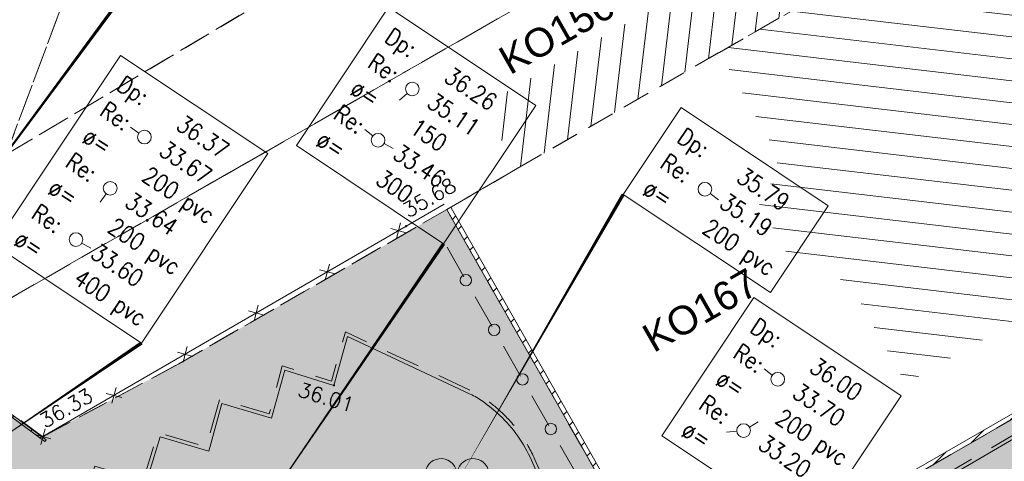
# Model space of a CAD drawing. Header units: metres. Extents: x 1711737 to 1712435, y 9275977 to 9276516.
# Tile 27 of 33: x 1712017 to 1712060, y 9276224 to 9276243. Entities that reach past the tile are written whole.
import ezdxf
from ezdxf.enums import TextEntityAlignment as Align

# ---------------------------------------------------------------- set-up
doc = ezdxf.new("R2010")
doc.units = ezdxf.units.M
doc.header["$LTSCALE"] = 5
doc.header["$PDMODE"] = 32
doc.header["$PDSIZE"] = 0.05
doc.linetypes.add('Chemin', pattern=[0.5, 0.3, -0.2])
doc.linetypes.add('Parcelle', pattern=[1.2, 0.8, -0.4])
doc.layers.get('0').update_dxf_attribs({"lineweight": 15})
doc.layers.add('_sh_lot1', color=7, linetype='Continuous', lineweight=15, true_color=0xffffd7)
for name, color, linetype, lineweight in [('BO_bordure', 7, 'Continuous', 13), ('BO_bordure.gra', 7, 'Continuous', 5), ('CAD-Parcelle', 11, 'Parcelle', 13), ('CAD-Parcelle-Texte', 11, 'Continuous', 15), ('CL_cloture', 7, 'Continuous', 13), ('CL_cloture.gra', 7, 'Continuous', 9), ('FA_facade.hah', 147, 'Continuous', 13), ('HA_haie', 85, 'Continuous', 13), ('HA_haie.gra', 85, 'Continuous', 9), ('MA_assainissement.txt', 5, 'Continuous', 9), ('ML_eclairage-public', 6, 'Continuous', 13), ('MR_topo', 7, 'Continuous', 5), ('MR_topo.alt', 7, 'Continuous', 9), ('MU_mur', 7, 'Continuous', 13), ('MU_mur.hah', 147, 'Continuous', 13)]:
    doc.layers.add(name, color=color, linetype=linetype, lineweight=lineweight)
doc.styles.add('Ass-Style', font='simplex.shx')
doc.styles.add('Simplex 1.0', font='Simplex.shx', dxfattribs={"height": 0.2})
doc.styles.get("Standard").update_dxf_attribs({"font": 'arial.ttf'})
pattern_1 = [(45, (0, 0), (-0.353553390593, 0.353553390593), [])]

# ---------------------------------------------------------------- blocks, each defined once
blk = doc.blocks.new('Gl10')
at = {"flags": 128}
for points in [[(0, 0.1), (0, 3.104, 0.933922), (-1.4, 3.2)], [(0, 0.1), (0, 3.104, -0.933922), (1.4, 3.2)]]:
    blk.add_lwpolyline(points, format="xyb", dxfattribs=at)
at = {"color": 0}
for points in [[(-1.764, 2.857), (-1.97, 2.745)], [(-1.704, 2.779), (-1.862, 2.607)], [(-1.624, 2.726), (-1.721, 2.513)], [(-1.535, 2.702), (-1.562, 2.469)], [(-1.427, 2.709), (-1.369, 2.482)], [(1.426, 2.709), (1.369, 2.482)], [(1.535, 2.702), (1.562, 2.469)], [(1.624, 2.727), (1.72, 2.513)], [(1.703, 2.779), (1.862, 2.607)], [(1.764, 2.857), (1.97, 2.745)]]:
    blk.add_lwpolyline(points, dxfattribs=at)
at = {"flags": 128}
blk.add_lwpolyline([(0, 0.125), (0, 0.125)], dxfattribs=at)
at = {"color": 0}
for centre, radius in [((-1.5, 3), 0.224), ((1.5, 3), 0.224), ((0, 0), 0.1)]:
    blk.add_circle(centre, radius, dxfattribs=at)
blk = doc.blocks.new('PointTopo')
at = {"color": 0}
blk.add_point((0, 0), dxfattribs=at)
at = {"layer": 'MR_topo.alt', "style": 'Simplex 1.0'}
blk.add_attdef('ALT', text='', height=0.65, dxfattribs=at).set_placement((0.25, -0.25), align=Align.TOP_LEFT)
blk = doc.blocks.new('_GeoCercl')
at = {"color": 0, "linetype": 'ByBlock', "lineweight": -2}
blk.add_circle((0, 0), 0.5, dxfattribs=at)
blk = doc.blocks.new('_GeoCroix')
at = {"color": 0, "linetype": 'ByBlock', "lineweight": -2}
for p, q in [((-0.5, 0.5), (0.5, -0.5)), ((-0.5, -0.5), (0.5, 0.5))]:
    blk.add_line(p, q, dxfattribs=at)
blk = doc.blocks.new('dir_tron')
at = {"color": 0, "flags": 128}
blk.add_lwpolyline([(0.2, 0), (0.5, 0)], dxfattribs=at)
at = {"color": 0}
blk.add_circle((0, 0), 0.2, dxfattribs=at)

msp = doc.modelspace()

# ---------------------------------------------------------------- hatches: boundary and pattern name
at = {"layer": '_sh_lot1'}
h = msp.add_hatch(color=256, dxfattribs=at)
h.dxf.hatch_style = 1
h.paths.add_polyline_path([(1712050.695, 9276201.207), (1712041.971, 9276188.535), (1712031.491, 9276173.935), (1712021.032, 9276159.096), (1712016.253, 9276152.398), (1712014.08, 9276153.956), (1711985.838, 9276173.941), (1711968.308, 9276186.247), (1711968.27, 9276189.263), (1711952.437, 9276216.502), (1711948.951, 9276222.618), (1711953.153, 9276228.058), (1711955.689, 9276231.385), (1711956.567, 9276232.537), (1711959.283, 9276236.389), (1711957.439, 9276237.785), (1711955.641, 9276235.245), (1711954.528, 9276237.209), (1711952.857, 9276240.073), (1711951.329, 9276242.664), (1711950.259, 9276244.465), (1711949.482, 9276245.781), (1711947.588, 9276249.002), (1711948.855, 9276251.159), (1711953.921, 9276258.555), (1711957.085, 9276263.173), (1711961.209, 9276269.384), (1711963.595, 9276272.461), (1711963.93, 9276272.822), (1711964.46, 9276272.981), (1711965.086, 9276272.948), (1711965.62, 9276272.692), (1711978.036, 9276264.401), (1711976.668, 9276262.597), (1711989.632, 9276252.423), (1711991.235, 9276254.65), (1711998.516, 9276249.714), (1712001.29, 9276247.797), (1712006.354, 9276244.298), (1712016.449, 9276237.403), (1712016.271, 9276237.127), (1712012.502, 9276228.82), (1712012.697, 9276228.676), (1712017.972, 9276224.822), (1712023.931, 9276228.015), (1712035.669, 9276234.772), (1712045.724, 9276217.108), (1712062.431, 9276226.735), (1712072.551, 9276232.555), (1712075.161, 9276228.015), (1712059.203, 9276218.84), (1712048.391, 9276212.555), (1712041.24, 9276208.372), (1712050.211, 9276201.555)])
at = {"layer": 'FA_facade.hah'}
h = msp.add_hatch(dxfattribs=at)
h.set_pattern_fill('ANSI31', color=256, scale=0.3, angle=72)
h.set_pattern_definition([(83.2999, (1711881.224, 9276159.8023), (-0.945995, 0.1111305), [])])
h.paths.add_polyline_path([(1712062.419, 9276250.132), (1712059.391, 9276255.435), (1712047.741, 9276248.775), (1712047.271, 9276248.495), (1712048.961, 9276245.415), (1712047.961, 9276245.475), (1712037.251, 9276239.315), (1712038.751, 9276236.565), (1712047.621, 9276241.655)])
h = msp.add_hatch(dxfattribs=at)
h.set_pattern_fill('ANSI31', color=256, scale=0.3, angle=342)
h.set_pattern_definition([(353.2999, (1711881.224, 9276159.8023), (0.1111305, 0.945995), [])])
h.paths.add_polyline_path([(1712062.419, 9276250.132), (1712047.621, 9276241.655), (1712050.221, 9276237.065), (1712049.681, 9276235.305), (1712049.311, 9276235.105), (1712051.101, 9276231.935), (1712051.371, 9276232.075), (1712053.281, 9276231.615), (1712055.781, 9276227.145), (1712060.611, 9276229.895), (1712062.431, 9276226.735), (1712064.298, 9276227.809), (1712064.293, 9276227.819), (1712072.066, 9276232.298), (1712072.531, 9276232.59), (1712072.426, 9276232.772), (1712072.376, 9276232.744), (1712072.237, 9276232.987)])
at = {"layer": 'MU_mur.hah'}
h = msp.add_hatch(dxfattribs=at)
h.set_pattern_fill('_U', color=256, scale=0.5, angle=45, style=0, pattern_type=0)
h.set_pattern_definition(pattern_1)
h.paths.add_polyline_path([(1712064.302, 9276227.811), (1712045.724, 9276217.108), (1712035.818, 9276234.512), (1712035.669, 9276234.772), (1712035.843, 9276234.871), (1712035.991, 9276234.61), (1712045.798, 9276217.382), (1712064.202, 9276227.984)])
h = msp.add_hatch(dxfattribs=at)
h.set_pattern_fill('_U', color=256, scale=0.5, angle=45, style=0, pattern_type=0)
h.set_pattern_definition(pattern_1)
h.paths.add_polyline_path([(1712018.056, 9276224.607), (1712012.377, 9276228.788), (1712012.437, 9276228.868), (1712018.115, 9276224.688)])

# ---------------------------------------------------------------- linework, layer by layer
at = {"layer": 'BO_bordure', "flags": 128}
msp.add_lwpolyline([(1712069.856, 9276230.192), (1712056.426, 9276222.351)], dxfattribs=at)
msp.add_lwpolyline([(1712040.988, 9276220.101), (1712039.381, 9276223.79, 0.051295), (1712038.789, 9276224.84, 0.050228), (1712037.981, 9276225.769, 0.032599), (1712037.261, 9276226.362, 0.04665), (1712036.699, 9276226.692), (1712031.326, 9276229.204), (1712030.73, 9276227.071), (1712028.57, 9276227.737), (1712027.998, 9276225.64), (1712025.819, 9276226.274), (1712025.243, 9276224.19), (1712023.109, 9276224.812), (1712022.474, 9276222.721)], format="xyb", dxfattribs=at)
at = {"layer": 'BO_bordure.gra', "linetype": 'Chemin', "flags": 128}
msp.add_lwpolyline([(1712071.203, 9276231.788), (1712070.279, 9276231.217, -0.010064), (1712070.183, 9276230.932, -0.04208), (1712070.042, 9276230.615, -0.131752), (1712069.777, 9276230.32), (1712056.351, 9276222.481), (1712046.232, 9276216.615, -0.040894), (1712045.471, 9276216.254, -0.07776), (1712045.069, 9276216.17, -0.030174), (1712044.375, 9276216.176, -0.053811), (1712044.013, 9276216.24, -0.068001), (1712043.623, 9276216.414, -0.030135), (1712042.78, 9276217.011, -0.068824), (1712042.299, 9276217.521, -0.058828), (1712041.898, 9276218.25), (1712041.126, 9276220.159), (1712039.518, 9276223.85, 0.051295), (1712038.911, 9276224.927, 0.050228), (1712038.083, 9276225.878, 0.032599), (1712037.349, 9276226.483, 0.04665), (1712036.762, 9276226.828), (1712031.229, 9276229.415), (1712030.627, 9276227.26), (1712028.466, 9276227.926), (1712027.894, 9276225.826), (1712025.715, 9276226.461), (1712025.139, 9276224.376), (1712023.009, 9276224.997), (1712022.373, 9276222.907), (1712020.252, 9276223.534), (1712019.618, 9276221.47), (1712017.489, 9276222.025), (1712016.877, 9276219.979), (1712014.747, 9276220.578), (1712014.011, 9276218.22), (1712017.114, 9276217.279, -0.118236), (1712017.491, 9276217.058, -0.107342), (1712017.766, 9276216.649, -0.024088), (1712017.913, 9276216.221, -0.021663), (1712018.032, 9276215.73, -0.040097), (1712018.075, 9276215.358, -0.031312), (1712018.061, 9276214.866), (1712017.786, 9276211.834, 0.022334), (1712017.711, 9276210.205, 0.076208), (1712017.789, 9276209.689, 0.013616), (1712018.448, 9276207.767, 0.030932), (1712018.818, 9276206.935, 0.001697), (1712019.207, 9276206.197, 0.001123), (1712019.8, 9276205.085, 0.005602), (1712020.012, 9276204.701, 0.002646), (1712020.471, 9276203.899, 0.002646)], format="xyb", dxfattribs=at)
at = {"layer": 'CAD-Parcelle', "ltscale": 0.3, "elevation": 34.565}
for points in [[(1712006.354, 9276244.298), (1712001.29, 9276247.797), (1712003.281, 9276248.895), (1712002.051, 9276251.065), (1711997.391, 9276259.225), (1712009.971, 9276266.845), (1712020.501, 9276248.215), (1712016.449, 9276237.403), (1712006.354, 9276244.298)], [(1712020.501, 9276248.215), (1712023.651, 9276254.985), (1712026.481, 9276250.245), (1712041.891, 9276258.975), (1712053.531, 9276265.655), (1712056.431, 9276260.575), (1712034.551, 9276248.005), (1712034.531, 9276247.995), (1712016.271, 9276237.127), (1712016.449, 9276237.403), (1712020.501, 9276248.215)], [(1712016.271, 9276237.127), (1712034.531, 9276247.995), (1712034.551, 9276248.005), (1712056.431, 9276260.575), (1712059.391, 9276255.435), (1712047.741, 9276248.775), (1712047.271, 9276248.495), (1712012.697, 9276228.676), (1712012.502, 9276228.82), (1712016.271, 9276237.127)], [(1712012.697, 9276228.676), (1712047.271, 9276248.495), (1712047.741, 9276248.775), (1712059.391, 9276255.435), (1712062.419, 9276250.132), (1712047.621, 9276241.655), (1712038.751, 9276236.565), (1712035.669, 9276234.772), (1712023.931, 9276228.015), (1712017.972, 9276224.822), (1712012.697, 9276228.676)], [(1712035.669, 9276234.772), (1712038.751, 9276236.565), (1712047.621, 9276241.655), (1712062.419, 9276250.132), (1712070.851, 9276235.495), (1712072.551, 9276232.555), (1712062.431, 9276226.735), (1712045.724, 9276217.108), (1712035.669, 9276234.772)]]:
    msp.add_lwpolyline(points, close=True, dxfattribs=at)
msp.add_lwpolyline([(1712012.697, 9276228.676), (1712017.972, 9276224.822), (1712023.931, 9276228.015), (1712035.669, 9276234.772), (1712045.724, 9276217.108), (1712062.431, 9276226.735), (1712072.551, 9276232.555), (1712075.161, 9276228.015), (1712059.203, 9276218.84), (1712048.391, 9276212.555), (1712041.24, 9276208.372), (1712050.211, 9276201.555), (1712050.695, 9276201.207), (1712050.695, 9276201.207), (1712041.971, 9276188.535), (1712031.491, 9276173.935), (1712021.032, 9276159.096), (1712016.253, 9276152.398)], dxfattribs=at)
at = {"layer": 'CL_cloture', "flags": 128}
msp.add_lwpolyline([(1712017.978, 9276224.825), (1712033.895, 9276234.041), (1712035.556, 9276235.003)], dxfattribs=at)
at = {"layer": 'HA_haie', "linetype": 'Chemin', "flags": 128}
msp.add_lwpolyline([(1712045.099, 9276216.624), (1712035.355, 9276233.698)], dxfattribs=at)
at = {"layer": 'MA_assainissement.txt'}
for points in [[(1712008.704, 9276226.854, 0, 0.15, 0), (1712021.968, 9276244.802, 0, 0, 0)], [(1712035.824, 9276222.31, 0, 0.15, 0), (1712043.402, 9276235.433, 0, 0, 0)], [(1712024.128, 9276216.555, 0, 0.15, 0), (1712035.534, 9276233.275, 0, 0, 0)], [(1712013.844, 9276223.183, 0, 0.15, 0), (1712022.296, 9276228.926, 0, 0, 0)]]:
    msp.add_lwpolyline(points, format="xyseb", dxfattribs=at)
for points in [[(1712033.123, 9276243.628), (1712039.571, 9276239.328), (1712035.534, 9276233.275), (1712029.086, 9276237.575)], [(1712021.382, 9276241.524), (1712027.83, 9276237.224), (1712022.296, 9276228.926), (1712015.848, 9276233.226)], [(1712045.94, 9276239.239), (1712052.388, 9276234.939), (1712049.849, 9276231.133), (1712043.402, 9276235.433)], [(1712049.131, 9276230.915), (1712055.579, 9276226.615), (1712051.542, 9276220.562), (1712045.095, 9276224.863)]]:
    msp.add_lwpolyline(points, close=True, dxfattribs=at)
at = {"layer": 'MU_mur'}
for p, q in [((1712035.669, 9276234.772, 34.567), (1712035.843, 9276234.871, 34.567)), ((1712018.056, 9276224.607, 36.274), (1712018.115, 9276224.688, 36.274))]:
    msp.add_line(p, q, dxfattribs=at)
at = {"layer": 'MU_mur', "flags": 128}
for points, elevation in [([(1712064.302, 9276227.811), (1712045.724, 9276217.108), (1712035.818, 9276234.512), (1712035.669, 9276234.772)], 34.567), ([(1712064.202, 9276227.984), (1712045.798, 9276217.382), (1712035.991, 9276234.61), (1712035.843, 9276234.871)], 34.567), ([(1712018.056, 9276224.607), (1712012.377, 9276228.788)], 36.274), ([(1712018.115, 9276224.688), (1712012.502, 9276228.82)], 36.274)]:
    msp.add_lwpolyline(points, dxfattribs=dict(at, elevation=elevation))

# ---------------------------------------------------------------- block references
at = {"layer": 'CL_cloture.gra', "xscale": 0.5, "yscale": 0.5, "zscale": 0.5, "rotation": 30.07113055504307}
for p in [(1712033.555, 9276233.844), (1712030.44, 9276232.041), (1712027.324, 9276230.237), (1712024.209, 9276228.433), (1712021.093, 9276226.629), (1712017.978, 9276224.825)]:
    msp.add_blockref('_GeoCroix', p, dxfattribs=at)
at = {"layer": 'HA_haie.gra', "xscale": 0.5, "yscale": 0.5, "zscale": 0.5, "rotation": 119.7143389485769}
for p in [(1712036.51, 9276231.675), (1712037.749, 9276229.504), (1712038.988, 9276227.332), (1712040.227, 9276225.161)]:
    msp.add_blockref('_GeoCercl', p, dxfattribs=at)
at = {"layer": 'MA_assainissement.txt', "xscale": 1.5, "yscale": 1.5}
for p, rotation in [((1712034.162, 9276240.05), 221.4270414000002), ((1712022.422, 9276237.946), 144.4727565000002), ((1712032.664, 9276237.804), 140.9619771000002), ((1712032.664, 9276237.804), 330.9377409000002), ((1712020.924, 9276235.7), 234.3317373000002), ((1712046.979, 9276235.661), 322.2871569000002), ((1712019.426, 9276233.454), 329.8482837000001), ((1712050.171, 9276227.337), 142.2871569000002), ((1712048.673, 9276225.091), 30.69919350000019), ((1712048.673, 9276225.091), 185.8931190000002)]:
    msp.add_blockref('dir_tron', p, dxfattribs=dict(at, rotation=rotation))
at = {"layer": 'ML_eclairage-public', "zscale": 0.4}
msp.add_blockref('Gl10', (1712036.12, 9276220.056, 35.913), dxfattribs=at)
at = {"layer": 'MR_topo'}
ref = msp.add_blockref('PointTopo', (1712033.895, 9276234.041, 35.685), dxfattribs=dict(at, rotation=30.07113056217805))
ref.add_attrib('ALT', '35.68', (1712033.986, 9276234.382, 35.685), dxfattribs={"layer": 'MR_topo.alt', "height": 0.65, "rotation": 30.0711, "style": 'Simplex 1.0'})
ref = msp.add_blockref('PointTopo', (1712030.73, 9276227.071, 36.011), dxfattribs=dict(at, rotation=342.8539697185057))
ref.add_attrib('ALT', '36.01', dxfattribs={"layer": 'MR_topo.alt', "height": 0.65, "rotation": 342.854, "style": 'Simplex 1.0'}).set_placement((1712029.279, 9276227.229, 36.011), align=Align.TOP_LEFT)
ref = msp.add_blockref('PointTopo', (1712017.978, 9276224.825, 36.328), dxfattribs=dict(at, rotation=30.07113055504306))
ref.add_attrib('ALT', '36.33', (1712018.069, 9276225.167, 36.328), dxfattribs={"layer": 'MR_topo.alt', "height": 0.65, "rotation": 30.0711, "style": 'Simplex 1.0'})

# ---------------------------------------------------------------- texts
at = {"layer": 'CAD-Parcelle-Texte'}
for s, p in [('KO156', (1712038.437, 9276240.642, 34.565)), ('KO167', (1712044.731, 9276228.475, 34.565))]:
    msp.add_text(s, height=1.25, rotation=29.7291, dxfattribs=at).set_placement(p)
at = {"layer": 'MA_assainissement.txt', "style": 'Ass-Style', "width": 0.85}
for s, p in [('Dp:', (1712032.894, 9276242.158)), ('Re:', (1712032.145, 9276241.035)), ('36.26', (1712035.494, 9276240.424)), ('Dp:', (1712021.153, 9276240.054)), ('ø=', (1712031.396, 9276239.912)), ('Re:', (1712020.404, 9276238.931)), ('35.11', (1712034.745, 9276239.301)), ('Re:', (1712030.647, 9276238.789)), ('36.37', (1712023.753, 9276238.321)), ('150', (1712033.996, 9276238.178)), ('Dp:', (1712045.711, 9276237.769)), ('ø=', (1712019.655, 9276237.808)), ('ø=', (1712029.898, 9276237.665)), ('33.67', (1712023.004, 9276237.197)), ('33.46', (1712033.247, 9276237.055)), ('Re:', (1712018.906, 9276236.685)), ('Re:', (1712044.962, 9276236.646)), ('200 pvc', (1712022.255, 9276236.074)), ('35.79', (1712048.311, 9276236.035)), ('300', (1712032.498, 9276235.932)), ('ø=', (1712018.157, 9276235.562)), ('ø=', (1712044.213, 9276235.523)), ('33.64', (1712021.506, 9276234.951)), ('35.19', (1712047.562, 9276234.912)), ('Re:', (1712017.408, 9276234.439)), ('200 pvc', (1712020.757, 9276233.828)), ('200 pvc', (1712046.813, 9276233.789)), ('ø=', (1712016.659, 9276233.316)), ('33.60', (1712020.008, 9276232.705)), ('400 pvc', (1712019.259, 9276231.582)), ('Dp:', (1712048.902, 9276229.445)), ('Re:', (1712048.153, 9276228.322)), ('36.00', (1712051.502, 9276227.711)), ('ø=', (1712047.404, 9276227.199)), ('33.70', (1712050.753, 9276226.588)), ('Re:', (1712046.655, 9276226.076)), ('200 pvc', (1712050.004, 9276225.465)), ('ø=', (1712045.906, 9276224.953)), ('33.20', (1712049.255, 9276224.342))]:
    msp.add_text(s, height=0.75, rotation=326.2999, dxfattribs=at).set_placement(p)

doc.saveas('drawing.dxf')
